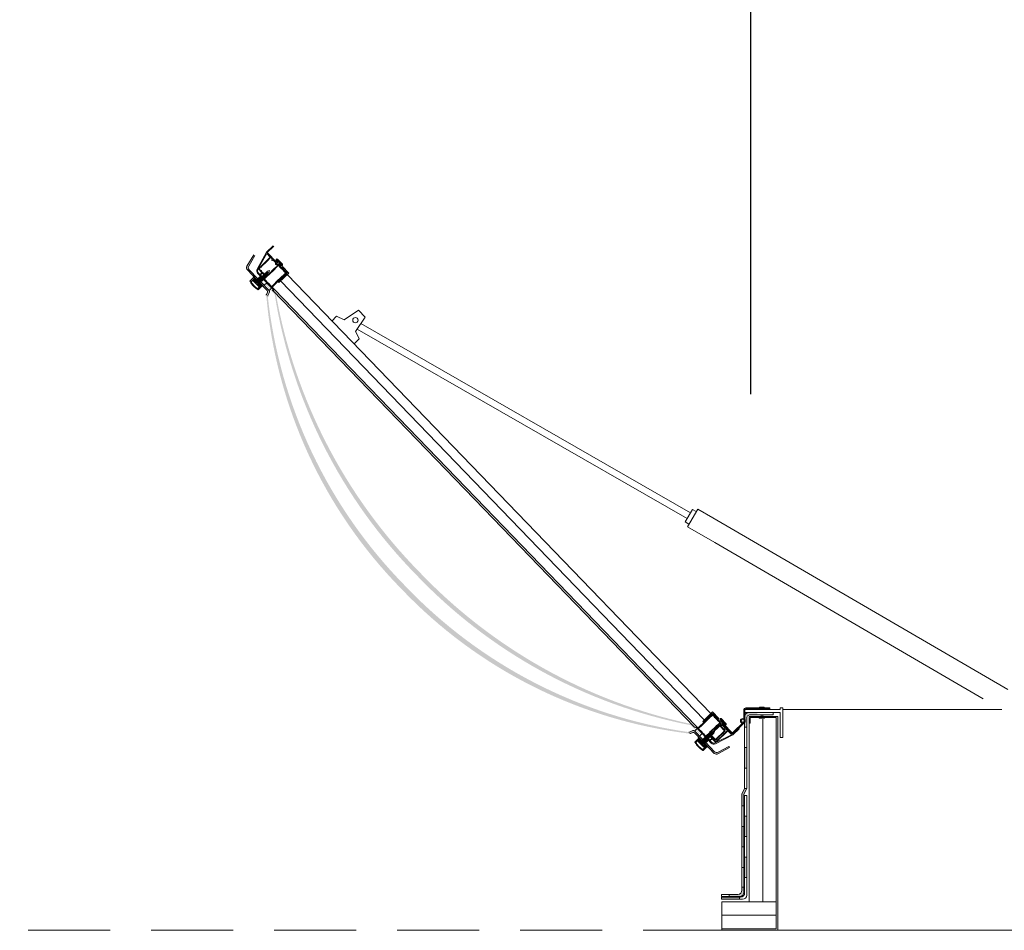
# Model space of a CAD drawing. Header units: millimetres. Extents: x 509 to 36614, y 492 to 3401.
# Tile 28 of 41: x 26271 to 26631, y 2663 to 2996. Entities that reach past the tile are written whole.
import ezdxf

# ---------------------------------------------------------------- set-up
doc = ezdxf.new("R2010")
doc.units = ezdxf.units.MM
doc.linetypes.add('BUR', pattern=[4.5, 3, -1.5])
for name, color, linetype, lineweight in [('CP_FRAME', 217, 'Continuous', 70), ('FOLIA', 11, 'Continuous', 0), ('KOPUŁKA przekrój', 2, 'Continuous', 5), ('OCIEPLENIE', 9, 'BATTING', 5), ('PODSTAWA', 3, 'Continuous', 13), ('SIŁOWNIK', 9, 'Continuous', 5), ('STELAŻ', 9, 'Continuous', 5)]:
    doc.layers.add(name, color=color, linetype=linetype, lineweight=lineweight)
doc.layers.add('mapp-system', color=7, linetype='Continuous')
doc.layers.add('mapp-system @ 1', color=7, linetype='Continuous')
doc.styles.get("Standard").update_dxf_attribs({"font": 'ARIAL.TTF'})
doc.linetypes.add('BATTING', pattern='A,0.00254,-2.54,[134,ltypeshp.shx,S=2.54,R=0,X=-2.54,Y=0],-5.08,[134,ltypeshp.shx,S=2.54,R=180,X=2.54,Y=0],-2.54', length=10.16254)
doc.dimstyles.new('Annotative', dxfattribs={"dimscale": 0, "dimtxt": 2.5, "dimasz": 2.5, "dimexe": 1.25, "dimexo": 0.625, "dimtad": 1, "dimtxsty": 'Standard', "dimcen": 2.5, "dimadec": 0, "dimazin": 0, "dimtfac": 1, "dimtmove": 0, "dimatfit": 3, "dimfxl": 0, "dimarcsym": 0})

# ---------------------------------------------------------------- blocks, each defined once
blk = doc.blocks.new('*D382')
at = {"layer": 'Defpoints', "color": 0}
for p in [(26538.62, 3124.32), (25619.59, 3116.26), (26538.62, 2857.43)]:
    blk.add_point(p, dxfattribs=at)
at = {"layer": 'mapp-system', "color": 0, "lineweight": -2}
for p, q in [((25619.59, 3118.26), (25619.59, 3125.57)), ((25649.59, 3124.32), (26508.62, 3124.32)), ((26538.62, 2859.43), (26538.62, 3125.57))]:
    blk.add_line(p, q, dxfattribs=at)
at = {"layer": 'mapp-system', "color": 0}
for points in [[(25649.59, 3129.32), (25649.59, 3119.32), (25619.59, 3124.32)], [(26508.62, 3119.32), (26508.62, 3129.32), (26538.62, 3124.32)]]:
    blk.add_solid(points, dxfattribs=at)
at = {"layer": 'mapp-system', "color": 0, "insert": (26079.11, 3144.35), "char_height": 25, "attachment_point": 5}
blk.add_mtext('\\A1;min. 5,00 m', dxfattribs=at)

msp = doc.modelspace()

# ---------------------------------------------------------------- hatches: boundary and pattern name
at = {"layer": 'FOLIA'}
h = msp.add_hatch(color=7, dxfattribs=at)
h.paths.add_polyline_path([(26537.12, 2730.148), (26536.37, 2730.148), (26536.37, 2722.648), (26537.12, 2722.648)])
h.paths.add_polyline_path([(26537.12, 2741.007, -0.415631), (26538.62, 2742.175), (26541.049, 2742.175), (26541.049, 2742.925), (26537.87, 2742.925, 0.4142136), (26536.37, 2741.425), (26536.37, 2737.648), (26537.12, 2737.648), (26537.12, 2741.007)])
h = msp.add_hatch(color=7, dxfattribs=at)
h.paths.add_polyline_path([(26536.12, 2701.265), (26535.37, 2701.265), (26535.37, 2693.765), (26536.12, 2693.765)])
h.paths.add_polyline_path([(26537.12, 2705.092), (26536.37, 2705.092), (26536.37, 2697.592), (26537.12, 2697.592)])
h.paths.add_polyline_path([(26536.12, 2713.088), (26537.12, 2715.148), (26536.37, 2715.148), (26535.37, 2713.088), (26535.37, 2708.765), (26536.12, 2708.765)])
h = msp.add_hatch(color=7, dxfattribs=at)
h.paths.add_polyline_path([(26534.493, 2675.411), (26527.93, 2675.411), (26527.93, 2674.661), (26534.493, 2674.661)])
h.paths.add_polyline_path([(26536.12, 2677.161), (26536.12, 2679.1), (26535.37, 2679.1), (26535.37, 2677.911, -0.4142136), (26533.87, 2676.411), (26530.743, 2676.411), (26530.743, 2675.661), (26534.62, 2675.661, 0.4142136), (26536.12, 2677.161)])
h.paths.add_polyline_path([(26537.12, 2690.092), (26536.37, 2690.092), (26536.37, 2682.592), (26537.12, 2682.592)])
at = {"layer": 'KOPUŁKA przekrój'}
for points in [[(26354.429, 2904.893), (26357.886, 2901.313), (26358.249, 2901.663), (26355.06, 2904.965, -0.3394543), (26354.905, 2906.326), (26357.19, 2910.129), (26356.758, 2910.389), (26354.273, 2906.254, 0.3394543), (26354.429, 2904.893)], [(26525.35, 2728.637), (26522.162, 2731.938), (26521.799, 2731.588), (26525.256, 2728.008, 0.3394543), (26526.611, 2727.806), (26530.83, 2730.144), (26530.585, 2730.585), (26526.705, 2728.434, -0.3394543), (26525.35, 2728.637)]]:
    msp.add_hatch(color=7, dxfattribs=at).paths.add_polyline_path(points)
h = msp.add_hatch(color=7, dxfattribs=at)
h.paths.add_polyline_path([(26411.947, 2789.507, -0.1683809), (26361.871, 2895.276, -0.1428577), (26361.916, 2895.555), (26362.496, 2896.773, 0.3517195), (26362.351, 2897.388), (26362.354, 2897.391), (26359.347, 2900.504), (26358.985, 2900.154), (26361.69, 2897.353, -0.3126334), (26361.783, 2896.786), (26361.376, 2895.929, 0.1319531), (26361.328, 2895.672, 0.1743531), (26410.678, 2788.281, 0.1744554), (26516.36, 2735.226, 0.0845836), (26516.486, 2735.245), (26517.421, 2735.65, -0.3126334), (26517.984, 2735.538), (26520.69, 2732.737), (26521.052, 2733.087), (26517.996, 2736.251, 0.3126334), (26517.433, 2736.363), (26516.195, 2735.826, -0.2106021), (26515.93, 2735.789, -0.1684029), (26411.947, 2789.507)])
h.paths.add_polyline_path([(26516.557, 2738.333, -0.1554395), (26516.827, 2738.188), (26520.218, 2734.677), (26520.46, 2734.91), (26516.835, 2738.663, 0.141319), (26516.593, 2738.802, -0.1505221), (26417.177, 2794.558, -0.1505221), (26364.904, 2895.849, 0.141319), (26364.773, 2896.096), (26361.149, 2899.849), (26360.907, 2899.615), (26364.409, 2895.99, 0.0002045), (26364.433, 2895.837, -0.0038609), (26364.434, 2895.83, 0.155338), (26416.061, 2793.481, 0.155338), (26516.557, 2738.333)])

# ---------------------------------------------------------------- linework, layer by layer
at = {"layer": 'CP_FRAME', "color": 7, "linetype": 'BUR', "lineweight": 18, "ltscale": 10}
msp.add_lwpolyline([(27609.213, 2663.283), (24747.594, 2663.283)], dxfattribs=at)
at = {"layer": 'FOLIA', "color": 7}
for p, q in [((26537.87, 2742.925), (26546.761, 2742.925)), ((26538.62, 2742.175), (26546.761, 2742.175)), ((26546.761, 2742.175), (26546.761, 2742.925)), ((26536.37, 2715.148), (26536.37, 2741.425)), ((26537.12, 2715.148), (26537.12, 2741.007)), ((26536.37, 2737.648), (26537.12, 2737.648)), ((26536.37, 2730.148), (26537.12, 2730.148)), ((26536.37, 2722.648), (26537.12, 2722.648)), ((26535.37, 2713.088), (26536.37, 2715.148)), ((26535.37, 2713.088), (26535.37, 2677.911)), ((26536.12, 2713.088), (26537.12, 2715.148)), ((26536.12, 2713.088), (26536.12, 2677.161)), ((26536.37, 2715.148), (26537.12, 2715.148)), ((26536.37, 2712.592), (26537.12, 2712.592)), ((26536.37, 2712.592), (26536.37, 2676.911)), ((26537.12, 2712.592), (26537.12, 2676.161)), ((26535.37, 2708.765), (26536.12, 2708.765)), ((26536.37, 2705.092), (26537.12, 2705.092)), ((26535.37, 2701.265), (26536.12, 2701.265)), ((26536.37, 2697.592), (26537.12, 2697.592)), ((26535.37, 2693.765), (26536.12, 2693.765)), ((26536.37, 2690.092), (26537.12, 2690.092)), ((26535.37, 2686.265), (26536.12, 2686.265)), ((26536.37, 2682.592), (26537.12, 2682.592)), ((26535.37, 2679.1), (26536.12, 2679.1)), ((26527.93, 2675.661), (26527.93, 2676.411)), ((26527.93, 2676.411), (26533.87, 2676.411)), ((26527.93, 2675.661), (26534.62, 2675.661)), ((26527.93, 2675.411), (26534.87, 2675.411)), ((26527.93, 2674.661), (26527.93, 2675.411)), ((26527.93, 2674.661), (26535.62, 2674.661)), ((26530.743, 2676.411), (26530.743, 2675.661)), ((26534.493, 2674.661), (26534.493, 2675.411))]:
    msp.add_line(p, q, dxfattribs=at)
for centre, radius, start, end in [((26537.87, 2741.425), 1.5, 90, 180), ((26538.451, 2740.844), 1.341, 82.75854, 173.03568), ((26533.87, 2677.911), 1.5, 270, 0), ((26534.62, 2677.161), 1.5, 270, 0), ((26534.87, 2676.911), 1.5, 270, 0), ((26535.62, 2676.161), 1.5, 270, 0)]:
    msp.add_arc(centre, radius, start, end, dxfattribs=at)
at = {"layer": 'KOPUŁKA przekrój', "color": 7}
for p, q in [((26356.758, 2910.389), (26354.273, 2906.254)), ((26357.19, 2910.129), (26354.905, 2906.326)), ((26354.429, 2904.893), (26357.886, 2901.313)), ((26355.06, 2904.965), (26358.249, 2901.663)), ((26358.995, 2900.164), (26361.701, 2897.363)), ((26359.358, 2900.515), (26362.414, 2897.35)), ((26361.522, 2900.21), (26360.555, 2899.275)), ((26361.794, 2896.796), (26361.386, 2895.939)), ((26362.507, 2896.783), (26361.927, 2895.565)), ((26362.727, 2897.752), (26362.365, 2897.401)), ((26363.332, 2898.335), (26362.727, 2897.752)), ((26536.483, 2744.009), (26549.362, 2744.009)), ((26536.483, 2744.009), (26536.483, 2743.009)), ((26536.483, 2744.009), (26548.862, 2744.009)), ((26536.483, 2744.009), (26536.483, 2743.009)), ((26536.483, 2744.009), (26536.483, 2743.009)), ((26536.483, 2744.009), (26549.362, 2744.009)), ((26536.483, 2743.009), (26549.362, 2743.009)), ((26536.483, 2743.009), (26549.362, 2743.009)), ((26545.856, 2744.009), (26542.174, 2744.009)), ((26549.362, 2744.669), (26549.362, 2744.009)), ((26549.362, 2744.669), (26550.362, 2744.669)), ((26549.362, 2744.669), (26550.362, 2744.669)), ((26549.362, 2744.669), (26549.362, 2744.009)), ((26549.362, 2743.009), (26549.362, 2733.839)), ((26549.362, 2743.009), (26549.362, 2733.839)), ((26550.362, 2744.669), (26550.362, 2733.839)), ((26550.362, 2744.669), (26550.362, 2733.839)), ((26550.362, 2742.509), (26550.362, 2733.839)), ((26517.433, 2736.364), (26516.195, 2735.827)), ((26517.421, 2735.651), (26516.55, 2735.273)), ((26520.69, 2732.737), (26517.984, 2735.538)), ((26521.052, 2733.087), (26517.997, 2736.251)), ((26518.408, 2736.551), (26518.046, 2736.2)), ((26518.408, 2736.551), (26518.046, 2736.2)), ((26519.013, 2737.135), (26518.408, 2736.551)), ((26520.823, 2735.261), (26519.856, 2734.326)), ((26520.823, 2735.261), (26519.856, 2734.326)), ((26525.256, 2728.008), (26521.799, 2731.588)), ((26525.35, 2728.637), (26522.162, 2731.938)), ((26549.362, 2733.839), (26550.362, 2733.839)), ((26549.362, 2733.839), (26550.362, 2733.839)), ((26530.83, 2730.144), (26526.611, 2727.806)), ((26530.585, 2730.585), (26526.705, 2728.434)), ((26530.83, 2730.144), (26530.585, 2730.585))]:
    msp.add_line(p, q, dxfattribs=at)
at = {"layer": 'KOPUŁKA przekrój', "color": 7, "lineweight": 0}
msp.add_line((26630.413, 2744.009), (26550.362, 2744.009), dxfattribs=at)
at = {"layer": 'KOPUŁKA przekrój', "color": 7}
for centre, radius, start, end in [((26355.238, 2905.675), 1.125, 149.00204, 224.00204), ((26355.869, 2905.747), 1.125, 149.00204, 224.00204), ((26361.338, 2897.013), 0.504, 334.55808, 44.00204), ((26362.051, 2897), 0.504, 334.55808, 44.00204), ((26361.841, 2895.722), 0.504, 154.55808, 185.16845), ((26362.382, 2895.348), 0.504, 154.55808, 185.34783), ((26516.02, 2736.109), 0.332, 254.26549, 301.83676), ((26516.369, 2735.604), 0.377, 257.4827, 298.79892), ((26517.621, 2735.188), 0.504, 44.00204, 113.44599), ((26517.634, 2735.901), 0.504, 44.00204, 113.44599), ((26526.066, 2728.79), 1.125, 224.00204, 299.00204), ((26526.16, 2729.418), 1.125, 224.00204, 299.00204)]:
    msp.add_arc(centre, radius, start, end, dxfattribs=at)
at = {"layer": 'OCIEPLENIE', "color": 7, "ltscale": 0.05}
msp.add_line((26527.994, 2668.775), (26547.941, 2668.775), dxfattribs=at)
msp.add_lwpolyline([(26543.003, 2673.669), (26542.966, 2740.571)], dxfattribs=at)
at = {"layer": 'PODSTAWA', "color": 7}
for p, q in [((26538.065, 2741.535), (26548.472, 2741.535)), ((26548.472, 2741.535), (26538.065, 2741.535)), ((26538.065, 2741.535), (26538.065, 2739.035)), ((26538.065, 2741.514), (26538.065, 2740.571)), ((26538.065, 2739.035), (26538.44, 2739.035)), ((26547.941, 2741.092), (26538.44, 2741.092)), ((26538.44, 2739.035), (26538.44, 2741.092)), ((26547.941, 2741.092), (26547.941, 2663.881)), ((26548.472, 2741.535), (26548.472, 2663.283)), ((26527.994, 2663.881), (26547.941, 2663.881)), ((26527.994, 2663.283), (26548.206, 2663.283)), ((26548.206, 2663.283), (26548.472, 2663.283))]:
    msp.add_line(p, q, dxfattribs=at)
at = {"layer": 'PODSTAWA', "color": 7, "lineweight": 13}
for p, q in [((26538.065, 2740.727), (26538.065, 2673.669)), ((26527.994, 2673.669), (26547.941, 2673.669)), ((26527.994, 2673.669), (26527.994, 2663.283))]:
    msp.add_line(p, q, dxfattribs=at)
at = {"layer": 'PODSTAWA', "color": 7, "lineweight": 0}
msp.add_line((26548.472, 2663.283), (26785.252, 2663.283), dxfattribs=at)
at = {"layer": 'SIŁOWNIK', "color": 7, "lineweight": 13}
for p, q in [((26515.282, 2813.888), (26394.572, 2883.25)), ((26516.493, 2815.982), (26395.931, 2885.257)), ((26524.693, 2814.231), (26519.185, 2817.413)), ((26632.624, 2751.398), (26524.693, 2814.231)), ((26525.447, 2805.133), (26515.433, 2810.92)), ((26623.587, 2747.984), (26525.447, 2805.133))]:
    msp.add_line(p, q, dxfattribs=at)
at = {"layer": 'SIŁOWNIK', "color": 7}
for p, q in [((26536.123, 2740.143), (26536.123, 2744.009)), ((26536.459, 2739.471), (26536.459, 2744.009)), ((26536.795, 2744.681), (26545.536, 2744.681)), ((26536.795, 2744.345), (26545.536, 2744.345)), ((26541.859, 2744.892), (26543.536, 2744.892)), ((26541.859, 2744.892), (26541.859, 2744.716)), ((26541.859, 2744.892), (26541.859, 2744.681)), ((26541.859, 2744.892), (26543.536, 2744.892)), ((26542.357, 2742.175), (26542.357, 2741.535)), ((26542.391, 2744.345), (26542.391, 2744.026)), ((26542.391, 2744.345), (26542.391, 2743.992)), ((26542.985, 2744.345), (26542.985, 2744.026)), ((26542.985, 2744.345), (26542.985, 2743.992)), ((26543.017, 2742.175), (26543.017, 2741.535)), ((26543.536, 2744.892), (26543.536, 2744.716)), ((26543.536, 2744.892), (26543.536, 2744.681)), ((26545.536, 2744.681), (26545.536, 2744.345)), ((26541.737, 2741.092), (26541.737, 2740.896)), ((26541.737, 2740.896), (26543.6, 2740.896)), ((26543.6, 2741.092), (26543.6, 2740.896))]:
    msp.add_line(p, q, dxfattribs=at)
at = {"layer": 'SIŁOWNIK', "color": 7, "lineweight": 13}
msp.add_circle((26393.942, 2886.511), 0.985, dxfattribs=at)
at = {"layer": 'SIŁOWNIK', "color": 7}
for radius in [0.672, 0.336]:
    msp.add_arc((26536.795, 2744.009), radius, 90, 180, dxfattribs=at)
at = {"layer": 'STELAŻ', "color": 7}
for p, q in [((26361.444, 2911.421), (26357.977, 2905.165)), ((26363.862, 2913.756), (26361.444, 2911.421)), ((26364.061, 2913.55), (26361.642, 2911.215)), ((26361.642, 2911.215), (26365.023, 2907.715)), ((26361.479, 2910.895), (26358.505, 2905.528)), ((26362.796, 2909.549), (26358.571, 2905.468)), ((26361.606, 2908.119), (26359.424, 2906.011)), ((26361.546, 2910.904), (26362.797, 2909.608)), ((26362.936, 2909.404), (26361.764, 2908.271)), ((26362.996, 2909.402), (26363.638, 2908.737)), ((26363.36, 2908.469), (26363.638, 2908.737)), ((26363.512, 2908.312), (26363.79, 2908.58)), ((26363.79, 2908.58), (26364.759, 2907.577)), ((26365.484, 2907.552), (26364.957, 2907.371)), ((26364.957, 2907.371), (26365.716, 2906.585)), ((26365.48, 2907.933), (26365.001, 2908.43)), ((26365.209, 2907.836), (26365.082, 2907.714)), ((26365.523, 2907.519), (26365.089, 2907.329)), ((26365.122, 2908.546), (26366.932, 2906.672)), ((26365.209, 2907.836), (26365.484, 2907.552)), ((26365.29, 2908.708), (26367.1, 2906.834)), ((26365.53, 2907.545), (26365.335, 2907.77)), ((26365.336, 2907.794), (26365.48, 2907.933)), ((26367.221, 2906.951), (26365.411, 2908.825)), ((26358.438, 2905.29), (26359.715, 2903.968)), ((26358.507, 2905.509), (26358.547, 2905.468)), ((26358.525, 2903.724), (26358.978, 2903.255)), ((26358.728, 2905.281), (26359.37, 2904.616)), ((26359.267, 2905.86), (26358.729, 2905.34)), ((26359.714, 2903.908), (26359.037, 2903.254)), ((26359.854, 2903.763), (26359.177, 2903.109)), ((26359.37, 2904.616), (26359.418, 2904.662)), ((26359.522, 2904.458), (26359.57, 2904.505)), ((26359.522, 2904.458), (26360.538, 2903.407)), ((26359.914, 2903.762), (26360.422, 2903.236)), ((26361.116, 2903.79), (26360.925, 2903.605)), ((26361.07, 2903.862), (26361.528, 2903.136)), ((26361.558, 2903.165), (26361.1, 2903.892)), ((26361.168, 2903.84), (26361.1, 2903.892)), ((26361.337, 2904.003), (26361.146, 2903.819)), ((26361.291, 2904.076), (26361.322, 2904.105)), ((26361.291, 2904.076), (26361.749, 2903.35)), ((26361.779, 2903.379), (26361.322, 2904.105)), ((26361.39, 2904.054), (26361.322, 2904.105)), ((26361.559, 2904.217), (26361.367, 2904.033)), ((26361.513, 2904.29), (26361.543, 2904.319)), ((26361.513, 2904.29), (26361.97, 2903.563)), ((26362.001, 2903.593), (26361.543, 2904.319)), ((26361.611, 2904.268), (26361.543, 2904.319)), ((26361.834, 2904.484), (26361.589, 2904.246)), ((26361.834, 2904.484), (26362.487, 2904.646)), ((26362.301, 2904), (26361.955, 2903.665)), ((26364.269, 2905.362), (26362.086, 2903.255)), ((26364.409, 2905.217), (26362.226, 2903.11)), ((26364.285, 2905.098), (26362.226, 2903.11)), ((26362.301, 2904), (26362.487, 2904.646)), ((26365.393, 2906.448), (26364.426, 2905.514)), ((26365.588, 2906.356), (26364.566, 2905.369)), ((26364.749, 2907.03), (26364.822, 2907.1)), ((26364.752, 2907.173), (26364.822, 2907.1)), ((26364.901, 2906.873), (26364.974, 2906.943)), ((26364.974, 2906.943), (26365.394, 2906.508)), ((26365.084, 2907.302), (26365.653, 2906.713)), ((26368.977, 2903.753), (26365.652, 2900.542)), ((26365.885, 2907.144), (26365.681, 2906.717)), ((26365.716, 2906.585), (26365.916, 2907.105)), ((26365.911, 2907.15), (26366.13, 2906.947)), ((26365.916, 2907.105), (26366.19, 2906.821)), ((26365.944, 2906.35), (26366.44, 2905.836)), ((26365.944, 2900.239), (26369.571, 2903.742)), ((26366.062, 2906.639), (26368.66, 2903.949)), ((26366.19, 2906.821), (26366.063, 2906.698)), ((26366.153, 2906.947), (26366.298, 2907.087)), ((26366.298, 2907.087), (26366.811, 2906.555)), ((26366.592, 2905.679), (26367.608, 2904.627)), ((26367.236, 2906.16), (26366.934, 2905.869)), ((26366.934, 2905.869), (26368.977, 2903.753)), ((26368.401, 2903.745), (26367.228, 2902.612)), ((26369.571, 2903.742), (26367.236, 2906.16)), ((26367.76, 2904.469), (26368.402, 2903.804)), ((26356.681, 2902.077), (26355.411, 2900.851)), ((26356.973, 2901.775), (26355.752, 2900.596)), ((26356.555, 2900.962), (26356.615, 2901.021)), ((26358.598, 2898.846), (26356.555, 2900.962)), ((26356.806, 2902.431), (26356.564, 2902.198)), ((26356.564, 2902.198), (26357.644, 2901.079)), ((26356.674, 2900.96), (26356.615, 2901.021)), ((26356.674, 2900.96), (26357.157, 2901.427)), ((26357.644, 2901.079), (26356.681, 2902.077)), ((26356.761, 2900.87), (26357.245, 2901.337)), ((26358.513, 2899.056), (26356.761, 2900.87)), ((26357.11, 2901.148), (26357.352, 2901.382)), ((26357.11, 2901.148), (26358.804, 2899.395)), ((26357.157, 2901.427), (26357.274, 2901.306)), ((26357.281, 2900.729), (26357.402, 2900.846)), ((26357.352, 2901.382), (26357.644, 2901.079)), ((26357.636, 2900.604), (26359.449, 2902.356)), ((26357.644, 2901.079), (26359.216, 2902.597)), ((26358.018, 2900.798), (26357.723, 2900.513)), ((26357.973, 2900.871), (26358.003, 2900.9)), ((26357.973, 2900.871), (26358.43, 2900.144)), ((26358.46, 2900.174), (26358.003, 2900.9)), ((26358.071, 2900.849), (26358.003, 2900.9)), ((26358.24, 2901.012), (26358.049, 2900.827)), ((26358.172, 2903.678), (26359.537, 2902.265)), ((26358.384, 2900.217), (26358.191, 2900.03)), ((26358.194, 2901.085), (26358.224, 2901.114)), ((26358.194, 2901.085), (26358.652, 2900.358)), ((26358.682, 2900.387), (26358.224, 2901.114)), ((26358.292, 2901.062), (26358.224, 2901.114)), ((26358.461, 2901.226), (26358.27, 2901.041)), ((26358.278, 2899.939), (26360.092, 2901.691)), ((26358.43, 2900.144), (26358.367, 2900.2)), ((26358.415, 2901.298), (26358.445, 2901.327)), ((26358.415, 2901.298), (26358.873, 2900.572)), ((26358.606, 2900.431), (26358.415, 2900.246)), ((26358.43, 2900.144), (26358.46, 2900.174)), ((26358.903, 2900.601), (26358.445, 2901.327)), ((26358.513, 2901.276), (26358.445, 2901.327)), ((26358.682, 2901.439), (26358.491, 2901.255)), ((26358.652, 2900.358), (26358.584, 2900.409)), ((26358.636, 2901.512), (26358.667, 2901.541)), ((26358.636, 2901.512), (26359.094, 2900.786)), ((26358.827, 2900.645), (26358.636, 2900.46)), ((26358.652, 2900.358), (26358.682, 2900.387)), ((26359.124, 2900.815), (26358.667, 2901.541)), ((26358.734, 2901.49), (26358.667, 2901.541)), ((26358.903, 2901.653), (26358.712, 2901.468)), ((26358.753, 2899.931), (26360.325, 2901.449)), ((26358.873, 2900.572), (26358.805, 2900.623)), ((26359.048, 2900.858), (26358.857, 2900.674)), ((26358.858, 2901.726), (26358.888, 2901.755)), ((26358.858, 2901.726), (26359.315, 2900.999)), ((26358.873, 2900.572), (26358.903, 2900.601)), ((26359.346, 2901.028), (26358.888, 2901.755)), ((26358.956, 2901.704), (26358.888, 2901.755)), ((26359.125, 2901.867), (26358.934, 2901.682)), ((26359.094, 2900.786), (26359.026, 2900.837)), ((26359.27, 2901.072), (26359.078, 2900.887)), ((26359.079, 2901.939), (26359.109, 2901.968)), ((26359.079, 2901.939), (26359.537, 2901.213)), ((26359.094, 2900.786), (26359.124, 2900.815)), ((26359.567, 2901.242), (26359.109, 2901.968)), ((26359.177, 2901.917), (26359.109, 2901.968)), ((26359.346, 2902.08), (26359.155, 2901.896)), ((26359.176, 2903.05), (26359.743, 2902.463)), ((26359.216, 2902.597), (26359.537, 2902.265)), ((26359.315, 2900.999), (26359.247, 2901.051)), ((26359.3, 2902.153), (26359.33, 2902.182)), ((26359.3, 2902.153), (26359.758, 2901.427)), ((26359.491, 2901.286), (26359.3, 2901.101)), ((26359.315, 2900.999), (26359.346, 2901.028)), ((26359.788, 2901.456), (26359.33, 2902.182)), ((26359.398, 2902.131), (26359.33, 2902.182)), ((26359.567, 2902.294), (26359.376, 2902.11)), ((26359.537, 2901.213), (26359.469, 2901.264)), ((26359.521, 2902.367), (26359.552, 2902.396)), ((26359.521, 2902.367), (26359.979, 2901.64)), ((26359.712, 2901.499), (26359.521, 2901.315)), ((26359.537, 2901.213), (26359.567, 2901.242)), ((26360.009, 2901.669), (26359.552, 2902.396)), ((26359.62, 2902.345), (26359.552, 2902.396)), ((26359.788, 2902.508), (26359.597, 2902.323)), ((26359.758, 2901.427), (26359.69, 2901.478)), ((26359.933, 2901.713), (26359.742, 2901.528)), ((26359.743, 2902.58), (26359.773, 2902.61)), ((26359.743, 2902.58), (26360.2, 2901.854)), ((26359.758, 2901.427), (26359.788, 2901.456)), ((26360.231, 2901.883), (26359.773, 2902.61)), ((26359.841, 2902.558), (26359.773, 2902.61)), ((26360.01, 2902.721), (26359.819, 2902.537)), ((26359.979, 2901.64), (26359.911, 2901.692)), ((26359.964, 2902.794), (26359.994, 2902.823)), ((26359.964, 2902.794), (26360.422, 2902.068)), ((26360.155, 2901.927), (26359.964, 2901.742)), ((26359.979, 2901.64), (26360.009, 2901.669)), ((26360.452, 2902.097), (26359.994, 2902.823)), ((26360.062, 2902.772), (26359.994, 2902.823)), ((26360.004, 2901.781), (26360.325, 2901.449)), ((26360.004, 2901.781), (26363.274, 2898.396)), ((26360.231, 2902.935), (26360.04, 2902.751)), ((26360.2, 2901.854), (26360.132, 2901.905)), ((26360.185, 2903.008), (26360.215, 2903.037)), ((26360.185, 2903.008), (26360.643, 2902.281)), ((26360.376, 2902.14), (26360.185, 2901.956)), ((26360.2, 2901.854), (26360.231, 2901.883)), ((26360.21, 2901.98), (26360.449, 2901.732)), ((26360.673, 2902.311), (26360.215, 2903.037)), ((26360.283, 2902.986), (26360.215, 2903.037)), ((26360.452, 2903.149), (26360.261, 2902.964)), ((26360.422, 2902.068), (26360.354, 2902.119)), ((26360.406, 2903.221), (26360.437, 2903.251)), ((26360.406, 2903.221), (26360.864, 2902.495)), ((26360.597, 2902.354), (26360.406, 2902.169)), ((26360.422, 2902.068), (26360.452, 2902.097)), ((26360.894, 2902.524), (26360.437, 2903.251)), ((26360.505, 2903.199), (26360.437, 2903.251)), ((26360.466, 2903.279), (26360.496, 2903.308)), ((26360.673, 2903.362), (26360.482, 2903.178)), ((26361.186, 2902.385), (26360.508, 2901.731)), ((26360.538, 2903.407), (26360.586, 2903.453)), ((26360.643, 2902.281), (26360.575, 2902.333)), ((26360.818, 2902.568), (26360.627, 2902.383)), ((26360.628, 2903.435), (26360.658, 2903.464)), ((26360.628, 2903.435), (26361.085, 2902.709)), ((26360.643, 2902.281), (26360.673, 2902.311)), ((26360.648, 2901.526), (26361.29, 2900.861)), ((26362.069, 2902.958), (26360.649, 2901.586)), ((26361.116, 2902.738), (26360.658, 2903.464)), ((26360.726, 2903.413), (26360.658, 2903.464)), ((26360.895, 2903.576), (26360.704, 2903.392)), ((26360.864, 2902.495), (26360.796, 2902.546)), ((26360.849, 2903.649), (26360.879, 2903.678)), ((26360.849, 2903.649), (26361.307, 2902.922)), ((26361.04, 2902.781), (26360.849, 2902.597)), ((26360.864, 2902.495), (26360.894, 2902.524)), ((26361.337, 2902.952), (26360.879, 2903.678)), ((26360.947, 2903.627), (26360.879, 2903.678)), ((26360.947, 2902.692), (26361.187, 2902.444)), ((26361.085, 2902.709), (26361.017, 2902.76)), ((26361.261, 2902.995), (26361.07, 2902.811)), ((26361.085, 2902.709), (26361.116, 2902.738)), ((26361.092, 2902.832), (26361.332, 2902.584)), ((26361.307, 2902.922), (26361.239, 2902.974)), ((26361.482, 2903.209), (26361.291, 2903.024)), ((26361.307, 2902.922), (26361.337, 2902.952)), ((26361.929, 2903.103), (26361.391, 2902.583)), ((26361.442, 2900.704), (26362.457, 2899.652)), ((26361.528, 2903.136), (26361.46, 2903.187)), ((26361.703, 2903.422), (26361.512, 2903.238)), ((26363.332, 2898.335), (26361.522, 2900.21)), ((26361.528, 2903.136), (26361.558, 2903.165)), ((26361.749, 2903.35), (26361.681, 2903.401)), ((26361.925, 2903.636), (26361.734, 2903.452)), ((26361.749, 2903.35), (26361.779, 2903.379)), ((26361.97, 2903.563), (26361.903, 2903.615)), ((26361.97, 2903.563), (26362.001, 2903.593)), ((26364.732, 2900.201), (26363.311, 2898.829)), ((26368.654, 2903.592), (26363.509, 2898.624)), ((26367.071, 2902.461), (26364.889, 2900.353)), ((26365.944, 2900.239), (26365.652, 2900.542)), ((26359.425, 2899.236), (26358.204, 2898.057)), ((26358.391, 2899.581), (26358.512, 2899.697)), ((26359.717, 2898.933), (26358.447, 2897.707)), ((26358.513, 2899.056), (26358.996, 2899.523)), ((26358.598, 2898.846), (26358.659, 2898.905)), ((26358.6, 2898.965), (26359.084, 2899.432)), ((26358.659, 2898.905), (26358.6, 2898.965)), ((26358.753, 2899.931), (26359.834, 2898.812)), ((26358.753, 2899.931), (26359.045, 2899.629)), ((26359.717, 2898.933), (26358.753, 2899.931)), ((26358.804, 2899.395), (26359.045, 2899.629)), ((26358.967, 2899.553), (26359.084, 2899.432)), ((26360.075, 2899.046), (26359.834, 2898.812)), ((26362.609, 2899.495), (26363.251, 2898.83)), ((26363.274, 2898.396), (26363.828, 2897.822)), ((26363.508, 2898.564), (26364.232, 2897.815)), ((26363.785, 2897.383), (26363.645, 2897.528)), ((26363.827, 2897.762), (26363.646, 2897.587)), ((26363.785, 2897.383), (26440.931, 2817.501)), ((26364.231, 2897.755), (26363.844, 2897.381)), ((26441.378, 2817.934), (26364.232, 2897.815)), ((26389.875, 2886.589), (26395.111, 2890.146)), ((26397.561, 2887.663), (26395.111, 2890.146)), ((26385.357, 2886.187), (26387.059, 2887.948)), ((26387.059, 2887.948), (26389.875, 2886.589)), ((26394.011, 2882.422), (26397.561, 2887.663)), ((26395.375, 2879.627), (26394.017, 2882.444)), ((26393.613, 2877.926), (26395.375, 2879.627)), ((26518.076, 2737.62), (26440.931, 2817.501)), ((26441.378, 2817.934), (26518.524, 2738.052)), ((26517.239, 2817.271), (26514.583, 2812.679)), ((26519.185, 2817.413), (26515.433, 2810.92)), ((26518.638, 2816.462), (26517.239, 2817.271)), ((26515.982, 2811.87), (26514.583, 2812.679)), ((26524.452, 2742.27), (26519.307, 2737.302)), ((26521.007, 2739.679), (26524.634, 2743.182)), ((26524.623, 2742.588), (26521.299, 2739.376)), ((26524.596, 2742.012), (26523.423, 2740.88)), ((26526.667, 2740.472), (26524.623, 2742.588)), ((26524.634, 2743.182), (26526.969, 2740.764)), ((26525.297, 2741.346), (26524.655, 2742.011)), ((26527.406, 2739.574), (26524.808, 2742.264)), ((26519.248, 2737.303), (26518.524, 2738.052)), ((26520.926, 2738.468), (26519.506, 2737.096)), ((26521.007, 2739.679), (26521.299, 2739.376)), ((26523.266, 2740.728), (26521.083, 2738.62)), ((26527.254, 2738.412), (26524.064, 2735.331)), ((26527.248, 2738.094), (26524.5, 2735.44)), ((26526.465, 2740.137), (26525.449, 2741.189)), ((26527.107, 2739.11), (26526.085, 2738.123)), ((26527.193, 2738.912), (26526.225, 2737.978)), ((26527.113, 2739.466), (26526.617, 2739.98)), ((26526.969, 2740.764), (26526.667, 2740.472)), ((26528.973, 2736.308), (26527.248, 2738.094)), ((26527.672, 2738.476), (26527.252, 2738.911)), ((26529.291, 2736.302), (26527.254, 2738.412)), ((26527.341, 2739.23), (26527.867, 2739.411)), ((26528.1, 2738.444), (26527.341, 2739.23)), ((26529.159, 2738.451), (26527.349, 2740.325)), ((26527.593, 2739.695), (26527.466, 2739.573)), ((26528.035, 2738.573), (26527.466, 2739.163)), ((26529.28, 2738.568), (26527.47, 2740.442)), ((26527.906, 2739.38), (26527.471, 2739.19)), ((26527.867, 2739.411), (26527.593, 2739.695)), ((26527.6, 2738.405), (26527.672, 2738.476)), ((26529.448, 2738.73), (26527.638, 2740.604)), ((26527.912, 2739.405), (26527.717, 2739.631)), ((26527.718, 2739.654), (26527.863, 2739.794)), ((26527.752, 2738.248), (26527.824, 2738.318)), ((26529.569, 2738.847), (26527.759, 2740.721)), ((26527.894, 2738.246), (26527.824, 2738.318)), ((26528.268, 2739.005), (26528.063, 2738.578)), ((26528.299, 2738.964), (26528.1, 2738.444)), ((26528.293, 2739.01), (26528.512, 2738.807)), ((26529.268, 2737.235), (26528.298, 2738.239)), ((26528.574, 2738.68), (26528.299, 2738.964)), ((26531.826, 2734.998), (26528.446, 2738.498)), ((26528.574, 2738.68), (26528.447, 2738.557)), ((26528.46, 2738.5), (26528.702, 2738.733)), ((26531.379, 2735.477), (26528.46, 2738.5)), ((26528.535, 2738.808), (26528.68, 2738.947)), ((26531.621, 2735.711), (26528.702, 2738.733)), ((26536.087, 2739.556), (26532.097, 2735.702)), ((26536.32, 2739.314), (26532.33, 2735.461)), ((26518.076, 2737.62), (26518.216, 2737.475)), ((26518.457, 2737.649), (26518.276, 2737.474)), ((26519.071, 2737.074), (26518.517, 2737.648)), ((26519.013, 2737.135), (26520.823, 2735.261)), ((26522.341, 2733.689), (26519.071, 2737.074)), ((26520.147, 2736.372), (26519.505, 2737.037)), ((26521.314, 2735.163), (26520.299, 2736.215)), ((26522.108, 2734.341), (26521.466, 2735.006)), ((26523.589, 2735.712), (26522.168, 2734.34)), ((26522.985, 2734.848), (26522.308, 2734.194)), ((26523.155, 2734.475), (26522.964, 2734.291)), ((26523.284, 2734.599), (26523.045, 2734.847)), ((26523.084, 2734.523), (26523.114, 2734.553)), ((26523.084, 2734.523), (26523.133, 2734.454)), ((26523.794, 2734.041), (26523.084, 2734.523)), ((26523.114, 2734.553), (26523.824, 2734.07)), ((26523.376, 2734.689), (26523.185, 2734.504)), ((26523.429, 2734.74), (26523.19, 2734.987)), ((26523.729, 2735.567), (26523.191, 2735.047)), ((26523.305, 2734.737), (26523.336, 2734.766)), ((26523.305, 2734.737), (26523.354, 2734.667)), ((26524.015, 2734.254), (26523.305, 2734.737)), ((26523.336, 2734.766), (26524.046, 2734.284)), ((26523.598, 2734.902), (26523.407, 2734.718)), ((26523.527, 2734.951), (26523.557, 2734.98)), ((26523.527, 2734.951), (26523.575, 2734.881)), ((26524.237, 2734.468), (26523.527, 2734.951)), ((26523.557, 2734.98), (26524.267, 2734.497)), ((26523.819, 2735.116), (26523.628, 2734.932)), ((26525.928, 2737.971), (26523.746, 2735.863)), ((26525.804, 2737.851), (26523.746, 2735.863)), ((26523.748, 2735.164), (26523.778, 2735.194)), ((26523.748, 2735.164), (26523.797, 2735.095)), ((26524.458, 2734.682), (26523.748, 2735.164)), ((26523.778, 2735.194), (26524.488, 2734.711)), ((26524.04, 2735.33), (26523.849, 2735.145)), ((26526.068, 2737.826), (26523.886, 2735.718)), ((26523.969, 2735.378), (26523.999, 2735.407)), ((26523.969, 2735.378), (26524.018, 2735.308)), ((26524.679, 2734.895), (26523.969, 2735.378)), ((26524.166, 2734.516), (26523.975, 2734.332)), ((26523.999, 2735.407), (26524.709, 2734.925)), ((26524.261, 2735.543), (26524.07, 2735.359)), ((26525.67, 2732.806), (26524.089, 2734.443)), ((26524.19, 2735.592), (26524.221, 2735.621)), ((26524.19, 2735.592), (26524.239, 2735.522)), ((26524.9, 2735.109), (26524.19, 2735.592)), ((26524.387, 2734.73), (26524.196, 2734.545)), ((26524.218, 2734.567), (26524.267, 2734.497)), ((26524.221, 2735.621), (26524.931, 2735.138)), ((26524.237, 2734.468), (26524.267, 2734.497)), ((26525.676, 2733.124), (26524.251, 2734.599)), ((26524.638, 2735.907), (26524.292, 2735.573)), ((26524.608, 2734.944), (26524.417, 2734.759)), ((26524.439, 2734.781), (26524.488, 2734.711)), ((26524.458, 2734.682), (26524.488, 2734.711)), ((26524.638, 2735.907), (26525.29, 2736.07)), ((26524.829, 2735.157), (26524.638, 2734.973)), ((26524.66, 2734.994), (26524.709, 2734.925)), ((26524.679, 2734.895), (26524.709, 2734.925)), ((26525.105, 2735.424), (26524.86, 2735.187)), ((26524.882, 2735.208), (26524.931, 2735.138)), ((26524.9, 2735.109), (26524.931, 2735.138)), ((26525.105, 2735.424), (26525.29, 2736.07)), ((26532.024, 2734.792), (26525.652, 2731.545)), ((26529.291, 2736.302), (26525.67, 2732.806)), ((26528.973, 2736.308), (26525.676, 2733.124)), ((26530.201, 2736.209), (26525.975, 2732.128)), ((26531.5, 2734.845), (26526.034, 2732.06)), ((26528.731, 2735.069), (26526.548, 2732.962)), ((26530.061, 2736.354), (26528.888, 2735.221)), ((26528.989, 2736.967), (26529.268, 2737.235)), ((26529.141, 2736.81), (26529.419, 2737.078)), ((26530.062, 2736.413), (26529.419, 2737.078)), ((26531.511, 2734.912), (26530.26, 2736.208)), ((26534.244, 2737.333), (26531.826, 2734.998)), ((26534.443, 2737.127), (26532.024, 2734.792)), ((26519.485, 2733.501), (26518.215, 2732.275)), ((26519.776, 2733.198), (26518.556, 2732.02)), ((26519.359, 2732.386), (26519.419, 2732.444)), ((26519.359, 2732.386), (26521.402, 2730.27)), ((26519.61, 2733.855), (26519.368, 2733.622)), ((26520.448, 2732.503), (26519.368, 2733.622)), ((26519.419, 2732.444), (26519.478, 2732.384)), ((26519.478, 2732.384), (26519.961, 2732.851)), ((26519.485, 2733.501), (26520.448, 2732.503)), ((26519.565, 2732.293), (26520.049, 2732.76)), ((26519.565, 2732.293), (26521.317, 2730.48)), ((26519.914, 2732.572), (26520.156, 2732.805)), ((26521.607, 2730.819), (26519.914, 2732.572)), ((26520.078, 2732.73), (26519.961, 2732.851)), ((26520.085, 2732.153), (26520.206, 2732.27)), ((26520.448, 2732.503), (26520.156, 2732.805)), ((26520.44, 2732.028), (26522.253, 2733.779)), ((26520.448, 2732.503), (26522.02, 2734.021)), ((26520.721, 2732.125), (26520.527, 2731.937)), ((26520.65, 2732.173), (26520.68, 2732.202)), ((26521.36, 2731.69), (26520.65, 2732.173)), ((26520.65, 2732.173), (26520.703, 2732.107)), ((26520.68, 2732.202), (26521.39, 2731.719)), ((26520.942, 2732.338), (26520.751, 2732.154)), ((26520.871, 2732.386), (26520.902, 2732.416)), ((26520.871, 2732.386), (26520.92, 2732.317)), ((26521.581, 2731.904), (26520.871, 2732.386)), ((26520.902, 2732.416), (26521.612, 2731.933)), ((26521.164, 2732.552), (26520.973, 2732.367)), ((26521.289, 2731.738), (26520.994, 2731.454)), ((26521.082, 2731.363), (26522.895, 2733.114)), ((26521.093, 2732.6), (26521.123, 2732.629)), ((26521.093, 2732.6), (26521.142, 2732.531)), ((26521.803, 2732.117), (26521.093, 2732.6)), ((26521.123, 2732.629), (26521.833, 2732.147)), ((26521.385, 2732.766), (26521.194, 2732.581)), ((26521.194, 2731.004), (26521.315, 2731.121)), ((26521.314, 2732.814), (26521.344, 2732.843)), ((26521.314, 2732.814), (26521.363, 2732.744)), ((26522.024, 2732.331), (26521.314, 2732.814)), ((26521.317, 2730.48), (26521.8, 2730.947)), ((26521.51, 2731.952), (26521.319, 2731.768)), ((26521.342, 2731.789), (26521.39, 2731.719)), ((26521.344, 2732.843), (26522.054, 2732.36)), ((26521.36, 2731.69), (26521.39, 2731.719)), ((26521.404, 2730.389), (26521.888, 2730.856)), ((26521.606, 2732.979), (26521.415, 2732.795)), ((26521.535, 2733.028), (26521.565, 2733.057)), ((26521.535, 2733.028), (26521.584, 2732.958)), ((26522.245, 2732.545), (26521.535, 2733.028)), ((26521.732, 2732.166), (26521.541, 2731.981)), ((26521.557, 2731.355), (26523.129, 2732.873)), ((26521.557, 2731.355), (26522.521, 2730.357)), ((26522.637, 2730.236), (26521.557, 2731.355)), ((26521.849, 2731.052), (26521.557, 2731.355)), ((26521.563, 2732.003), (26521.612, 2731.933)), ((26521.565, 2733.057), (26522.275, 2732.574)), ((26521.581, 2731.904), (26521.612, 2731.933)), ((26521.607, 2730.819), (26521.849, 2731.052)), ((26521.827, 2733.193), (26521.636, 2733.008)), ((26521.756, 2733.241), (26521.787, 2733.27)), ((26521.756, 2733.241), (26521.805, 2733.172)), ((26522.466, 2732.759), (26521.756, 2733.241)), ((26521.953, 2732.379), (26521.762, 2732.195)), ((26521.888, 2730.856), (26521.771, 2730.977)), ((26521.784, 2732.216), (26521.833, 2732.147)), ((26521.787, 2733.27), (26522.497, 2732.788)), ((26521.803, 2732.117), (26521.833, 2732.147)), ((26522.049, 2733.407), (26521.858, 2733.222)), ((26521.978, 2733.455), (26522.008, 2733.484)), ((26521.978, 2733.455), (26522.027, 2733.385)), ((26522.688, 2732.972), (26521.978, 2733.455)), ((26522.174, 2732.593), (26521.983, 2732.409)), ((26522.005, 2732.43), (26522.054, 2732.36)), ((26522.008, 2733.484), (26522.718, 2733.001)), ((26522.341, 2733.689), (26522.02, 2734.021)), ((26522.024, 2732.331), (26522.054, 2732.36)), ((26522.27, 2733.62), (26522.079, 2733.436)), ((26522.199, 2733.669), (26522.229, 2733.698)), ((26522.199, 2733.669), (26522.248, 2733.599)), ((26522.909, 2733.186), (26522.199, 2733.669)), ((26522.395, 2732.807), (26522.204, 2732.622)), ((26522.227, 2732.644), (26522.275, 2732.574)), ((26522.229, 2733.698), (26522.939, 2733.215)), ((26522.245, 2732.545), (26522.275, 2732.574)), ((26522.491, 2733.834), (26522.3, 2733.65)), ((26522.546, 2733.887), (26522.307, 2734.135)), ((26522.42, 2733.882), (26522.45, 2733.911)), ((26522.42, 2733.882), (26522.469, 2733.813)), ((26523.13, 2733.4), (26522.42, 2733.882)), ((26522.617, 2733.02), (26522.426, 2732.836)), ((26522.448, 2732.857), (26522.497, 2732.788)), ((26522.45, 2733.911), (26523.16, 2733.429)), ((26522.466, 2732.759), (26522.497, 2732.788)), ((26522.713, 2734.048), (26522.521, 2733.863)), ((26522.642, 2734.096), (26522.672, 2734.125)), ((26522.642, 2734.096), (26522.69, 2734.026)), ((26523.352, 2733.613), (26522.642, 2734.096)), ((26522.838, 2733.234), (26522.647, 2733.05)), ((26522.669, 2733.071), (26522.718, 2733.001)), ((26522.672, 2734.125), (26523.382, 2733.642)), ((26522.688, 2732.972), (26522.718, 2733.001)), ((26522.934, 2734.261), (26522.743, 2734.077)), ((26524.173, 2731.792), (26522.808, 2733.205)), ((26523.129, 2732.873), (26522.808, 2733.205)), ((26522.863, 2734.31), (26522.893, 2734.339)), ((26522.863, 2734.31), (26522.912, 2734.24)), ((26523.573, 2733.827), (26522.863, 2734.31)), ((26523.059, 2733.448), (26522.868, 2733.263)), ((26522.89, 2733.285), (26522.939, 2733.215)), ((26522.893, 2734.339), (26523.603, 2733.856)), ((26522.909, 2733.186), (26522.939, 2733.215)), ((26523.58, 2732.817), (26523.013, 2733.404)), ((26523.281, 2733.662), (26523.089, 2733.477)), ((26523.112, 2733.498), (26523.16, 2733.429)), ((26523.13, 2733.4), (26523.16, 2733.429)), ((26523.502, 2733.875), (26523.311, 2733.691)), ((26523.333, 2733.712), (26523.382, 2733.642)), ((26523.352, 2733.613), (26523.382, 2733.642)), ((26523.723, 2734.089), (26523.532, 2733.904)), ((26523.554, 2733.926), (26523.603, 2733.856)), ((26523.573, 2733.827), (26523.603, 2733.856)), ((26524.316, 2733.47), (26523.639, 2732.816)), ((26523.944, 2734.303), (26523.753, 2734.118)), ((26523.775, 2734.139), (26523.824, 2734.07)), ((26524.231, 2732.143), (26523.778, 2732.612)), ((26524.456, 2733.325), (26523.779, 2732.671)), ((26523.794, 2734.041), (26523.824, 2734.07)), ((26524.317, 2733.529), (26523.809, 2734.055)), ((26523.984, 2734.165), (26524.032, 2734.212)), ((26525, 2733.113), (26523.984, 2734.165)), ((26523.997, 2734.353), (26524.046, 2734.284)), ((26524.015, 2734.254), (26524.046, 2734.284)), ((26525.793, 2732.001), (26524.516, 2733.324)), ((26525, 2733.113), (26525.048, 2733.16)), ((26525.151, 2732.956), (26525.2, 2733.003)), ((26525.794, 2732.291), (26525.151, 2732.956)), ((26526.391, 2732.81), (26525.853, 2732.29)), ((26526.014, 2732.063), (26525.975, 2732.104)), ((26522.229, 2730.659), (26521.008, 2729.481)), ((26522.521, 2730.357), (26521.251, 2729.131)), ((26521.402, 2730.27), (26521.463, 2730.329)), ((26521.404, 2730.389), (26521.463, 2730.329)), ((26522.879, 2730.47), (26522.637, 2730.236))]:
    msp.add_line(p, q, dxfattribs=at)
at = {"layer": 'STELAŻ', "color": 7, "lineweight": 9}
for p, q in [((26444.08, 2820.543), (26366.582, 2900.855)), ((26446.498, 2822.878), (26368.967, 2903.158)), ((26446.498, 2822.878), (26524.029, 2742.598)), ((26444.08, 2820.543), (26521.611, 2740.263))]:
    msp.add_line(p, q, dxfattribs=at)
at = {"layer": 'STELAŻ', "color": 7}
for radius in [0.876, 0.876, 0.504, 0.504]:
    msp.add_circle((26535.701, 2739.903), radius, dxfattribs=at)
for centre, radius, start, end in [((26361.516, 2910.874), 0.042, 44.00204, 151.00204), ((26361.685, 2908.195), 0.109, 224.00204, 44.00204), ((26362.767, 2909.579), 0.042, 314.00204, 44.00204), ((26362.966, 2909.373), 0.042, 44.00204, 134.00204), ((26363.436, 2908.39), 0.109, 134.00204, 314.00204), ((26364.957, 2907.371), 0.286, 134.00204, 224.00204), ((26365.206, 2908.627), 0.285, 44.00204, 224.00204), ((26365.053, 2907.744), 0.042, 224.00204, 314.00204), ((26365.096, 2907.314), 0.0168, 113.6256, 224.00204), ((26365.206, 2908.627), 0.117, 44.00204, 224.00204), ((26365.347, 2907.781), 0.0168, 134.00204, 220.91826), ((26365.517, 2907.535), 0.0168, 293.6256, 44.00204), ((26359.079, 2904.554), 1.261, 151.00204, 224.00204), ((26359.432, 2904.6), 1.261, 147.15704, 224.00204), ((26358.408, 2905.261), 0.042, 44.00204, 147.15704), ((26358.52, 2905.52), 0.0168, 151.00204, 224.00204), ((26358.559, 2905.48), 0.0168, 224.00204, 314.00204), ((26358.758, 2905.31), 0.042, 134.00204, 224.00204), ((26359.345, 2905.936), 0.109, 224.00204, 44.00204), ((26359.494, 2904.584), 0.109, 314.00204, 134.00204), ((26359.685, 2903.938), 0.042, 314.00204, 44.00204), ((26359.884, 2903.733), 0.042, 44.00204, 134.00204), ((26364.347, 2905.438), 0.109, 44.00204, 224.00204), ((26364.487, 2905.293), 0.109, 224.00204, 44.00204), ((26364.825, 2906.951), 0.109, 134.00204, 314.00204), ((26365.364, 2906.479), 0.042, 314.00204, 44.00204), ((26365.763, 2906.174), 0.252, 44.00204, 134.00204), ((26365.665, 2906.724), 0.0168, 224.00204, 334.37847), ((26365.901, 2907.137), 0.0168, 44.00204, 154.37848), ((26366.092, 2906.668), 0.042, 134.00204, 224.00204), ((26366.141, 2906.959), 0.0168, 227.08581, 314.00204), ((26366.516, 2905.757), 0.109, 134.00204, 314.00204), ((26367.016, 2906.753), 0.285, 224.00204, 44.00204), ((26367.016, 2906.753), 0.117, 224.00204, 44.00204), ((26367.684, 2904.548), 0.109, 134.00204, 314.00204), ((26368.372, 2903.775), 0.042, 314.00204, 44.00204), ((26368.479, 2903.773), 0.252, 314.00204, 44.00204), ((26355.528, 2900.73), 0.168, 134.00204, 209.75201), ((26362.642, 2904.796), 8.362, 209.75201, 238.25207), ((26355.811, 2900.535), 0.084, 134.00204, 212.28692), ((26362.809, 2904.957), 8.362, 212.28692, 235.71716), ((26358.655, 2900.945), 1.39, 188.9509, 259.05317), ((26359.008, 2903.285), 0.042, 224.00204, 314.00204), ((26359.207, 2903.079), 0.042, 134.00204, 224.00204), ((26360.479, 2901.761), 0.042, 224.00204, 314.00204), ((26360.662, 2903.375), 0.109, 35.15216, 134.00204), ((26360.678, 2901.556), 0.042, 134.00204, 224.00204), ((26361.156, 2902.415), 0.042, 314.00204, 44.00204), ((26361.366, 2900.783), 0.109, 314.00204, 134.00204), ((26361.362, 2902.614), 0.042, 224.00204, 314.00204), ((26362.008, 2903.179), 0.109, 44.00204, 224.00204), ((26362.148, 2903.034), 0.109, 224.00204, 44.00204), ((26364.81, 2900.277), 0.109, 44.00204, 224.00204), ((26367.15, 2902.537), 0.109, 44.00204, 224.00204), ((26358.146, 2898.117), 0.084, 235.71716, 314.00204), ((26358.33, 2897.828), 0.168, 238.25207, 314.00204), ((26362.533, 2899.574), 0.109, 314.00204, 134.00204), ((26363.282, 2898.859), 0.042, 224.00204, 314.00204), ((26363.539, 2898.593), 0.042, 134.00204, 224.00204), ((26363.675, 2897.557), 0.042, 134.00204, 224.00204), ((26363.815, 2897.412), 0.042, 224.00204, 314.00204), ((26363.798, 2897.792), 0.042, 314.00204, 44.00204), ((26364.202, 2897.785), 0.042, 314.00204, 44.00204), ((26524.627, 2742.089), 0.252, 44.00204, 134.00204), ((26524.625, 2741.982), 0.042, 44.00204, 134.00204), ((26518.493, 2738.023), 0.042, 44.00204, 134.00204), ((26521.005, 2738.544), 0.109, 224.00204, 44.00204), ((26523.344, 2740.804), 0.109, 224.00204, 44.00204), ((26525.373, 2741.268), 0.109, 134.00204, 314.00204), ((26526.007, 2738.047), 0.109, 44.00204, 224.00204), ((26526.541, 2740.058), 0.109, 134.00204, 314.00204), ((26526.932, 2739.291), 0.252, 314.00204, 44.00204), ((26527.222, 2738.882), 0.042, 44.00204, 134.00204), ((26527.554, 2740.523), 0.285, 44.00204, 224.00204), ((26527.437, 2739.603), 0.042, 224.00204, 314.00204), ((26527.554, 2740.523), 0.117, 44.00204, 224.00204), ((26527.478, 2739.174), 0.0168, 113.6256, 224.00204), ((26527.676, 2738.327), 0.109, 134.00204, 314.00204), ((26527.729, 2739.642), 0.0168, 134.00204, 220.91826), ((26528.1, 2738.444), 0.286, 224.00204, 314.00204), ((26527.899, 2739.395), 0.0168, 293.6256, 44.00204), ((26528.047, 2738.585), 0.0168, 224.00204, 334.37847), ((26528.283, 2738.998), 0.0168, 44.00204, 154.37847), ((26528.476, 2738.527), 0.042, 134.00204, 224.00204), ((26528.523, 2738.82), 0.0168, 227.08581, 314.00204), ((26529.364, 2738.649), 0.285, 224.00204, 44.00204), ((26529.364, 2738.649), 0.117, 224.00204, 44.00204), ((26518.107, 2737.65), 0.042, 134.00204, 224.00204), ((26518.247, 2737.505), 0.042, 224.00204, 314.00204), ((26518.486, 2737.619), 0.042, 44.00204, 134.00204), ((26519.278, 2737.332), 0.042, 224.00204, 314.00204), ((26519.535, 2737.066), 0.042, 134.00204, 224.00204), ((26520.223, 2736.293), 0.109, 314.00204, 134.00204), ((26521.39, 2735.084), 0.109, 314.00204, 134.00204), ((26523.014, 2734.818), 0.042, 44.00204, 134.00204), ((26523.22, 2735.017), 0.042, 134.00204, 224.00204), ((26523.667, 2735.787), 0.109, 44.00204, 224.00204), ((26523.807, 2735.642), 0.109, 224.00204, 44.00204), ((26526.147, 2737.902), 0.109, 224.00204, 44.00204), ((26528.809, 2735.145), 0.109, 44.00204, 224.00204), ((26529.065, 2736.888), 0.109, 134.00204, 314.00204), ((26530.031, 2736.384), 0.042, 314.00204, 44.00204), ((26530.23, 2736.178), 0.042, 44.00204, 134.00204), ((26531.863, 2735.944), 0.672, 224.00204, 314.00204), ((26531.875, 2735.932), 0.336, 224.00204, 314.00204), ((26518.332, 2732.154), 0.168, 134.00204, 209.75201), ((26525.446, 2736.22), 8.362, 209.75201, 238.25207), ((26518.614, 2731.959), 0.084, 134.00204, 212.28692), ((26525.613, 2736.381), 8.362, 212.28692, 235.71716), ((26521.458, 2732.369), 1.39, 188.9509, 259.05317), ((26522.139, 2734.37), 0.042, 224.00204, 314.00204), ((26522.337, 2734.164), 0.042, 134.00204, 224.00204), ((26523.61, 2732.846), 0.042, 224.00204, 314.00204), ((26523.808, 2732.641), 0.042, 134.00204, 224.00204), ((26523.956, 2734.291), 0.109, 314.00204, 52.85192), ((26525.079, 2732.668), 1.261, 224.00204, 297.00204), ((26525.138, 2733.018), 1.261, 224.00204, 300.84703), ((26524.287, 2733.5), 0.042, 314.00204, 44.00204), ((26524.486, 2733.295), 0.042, 44.00204, 134.00204), ((26525.124, 2733.082), 0.109, 314.00204, 134.00204), ((26525.763, 2731.972), 0.042, 300.84704, 44.00204), ((26525.824, 2732.32), 0.042, 224.00204, 314.00204), ((26525.987, 2732.116), 0.0168, 134.00204, 224.00204), ((26526.026, 2732.075), 0.0168, 224.00204, 297.00204), ((26526.47, 2732.886), 0.109, 44.00204, 224.00204), ((26520.95, 2729.541), 0.084, 235.71716, 314.00204), ((26521.134, 2729.252), 0.168, 238.25207, 314.00204)]:
    msp.add_arc(centre, radius, start, end, dxfattribs=at)

# ---------------------------------------------------------------- dimensions: what is measured, and where the dimension line sits
at = {"layer": 'mapp-system @ 1'}
dim = msp.add_linear_dim(base=(26538.62, 3124.323), p1=(25619.594, 3116.265), p2=(26538.62, 2857.428), text='min. 5,00 m', dimstyle='Annotative', override={"dimscale": 1, "dimtxt": 25, "dimasz": 30, "dimexo": 2, "dimgap": 5, "dimtad": 1, "dimjust": 0, "dimtxsty": 'Standard', "dimtolj": 1}, dxfattribs=at)
dim.commit()
dim.dimension.update_dxf_attribs({"geometry": '*D382', "text_midpoint": (26079.107, 3124.323), "dimtype": 160})

doc.saveas('drawing.dxf')
